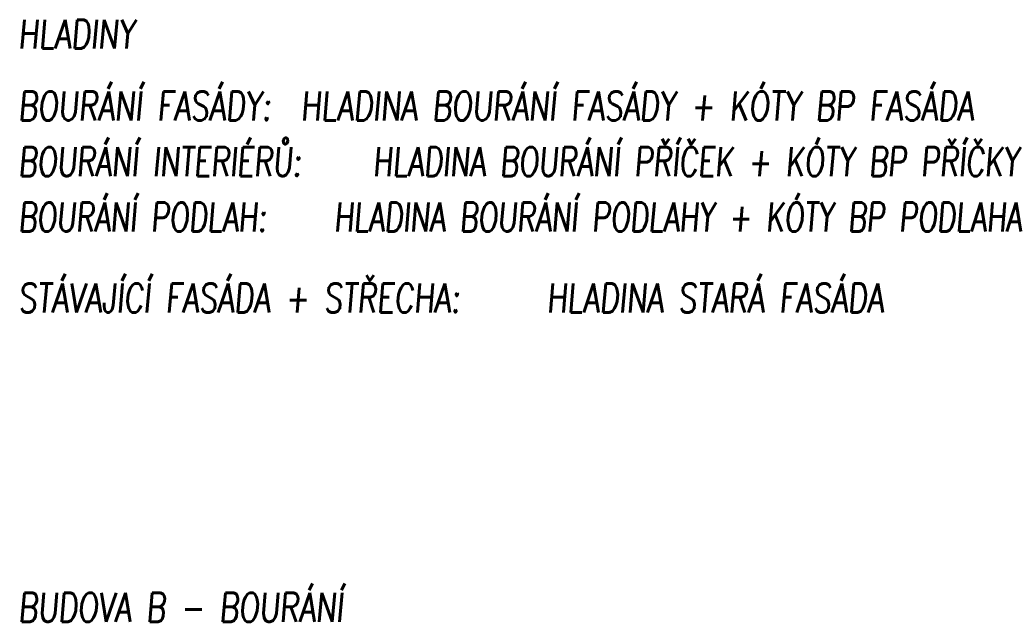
# Model space of a CAD drawing. Header units: millimetres. Extents: x 22267 to 193155, y 329430 to 541733.
# Tile 89 of 89: x 22267 to 193155, y 437222 to 541733. Entities that reach past the tile are written whole.
import ezdxf

# ---------------------------------------------------------------- set-up
doc = ezdxf.new("R2010")
doc.units = ezdxf.units.MM
doc.layers.add('POMOCNA_ZU', color=200, linetype='Continuous', plot=False)
doc.styles.add('CS-ROMANS', font='romans.shx', dxfattribs={"width": 0.75, "oblique": 5})

msp = doc.modelspace()

# ---------------------------------------------------------------- texts
at = {"layer": 'POMOCNA_ZU', "ltscale": 15, "style": 'CS-ROMANS', "oblique": 5, "width": 0.75}
for s, p in [('HLADINY', (22021.2, 536733.3)), ('BOURÁNÍ FASÁDY:  HLADINA BOURÁNÍ FASÁDY + KÓTY BP FASÁDA ', (22021.2, 524278.2)), ('BOURÁNÍ INTERIÉRŮ:   HLADINA BOURÁNÍ PŘÍČEK + KÓTY BP PŘÍČKY', (22021.2, 514618.8)), ('BOURÁNÍ PODLAH:   HLADINA BOURÁNÍ PODLAHY + KÓTY BP PODLAHA', (22021.2, 505005.5)), ('STÁVAJÍCÍ FASÁDA + STŘECHA:   HLADINA STARÁ FASÁDA', (22021.2, 490969.9)), ('BUDOVA B - BOURÁNÍ', (22021.2, 437310.8))]:
    msp.add_text(s, height=5000, dxfattribs=at).set_placement(p)

doc.saveas('drawing.dxf')
